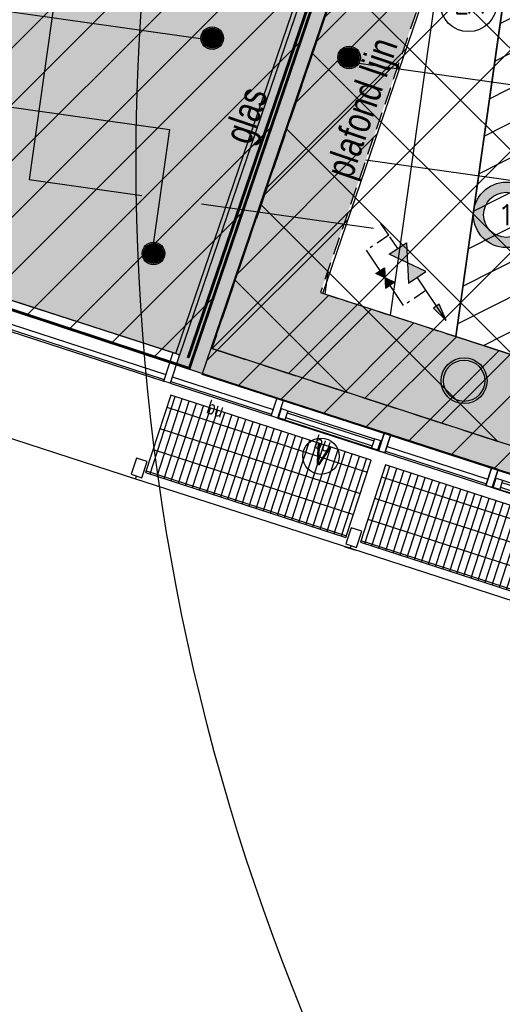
# Model space of a CAD drawing. Header units: millimetres. Extents: x -4107 to 114693, y -37499 to 54671.
# Tile 32 of 156: x 57037 to 61313, y -24976 to -16246. Entities that reach past the tile are written whole.
import ezdxf
from ezdxf.enums import TextEntityAlignment as Align

# ---------------------------------------------------------------- set-up
doc = ezdxf.new("R2010")
doc.units = ezdxf.units.MM
doc.header["$LTSCALE"] = 50
for name, pattern in [('B0702', [4.6875, 3.125, -1.5625]), ('XREF_06_Sprinkler installatie$0$2322109', [10, 5, -2, 1, -2]), ('XREF_06_werkset$0$B0702', [4.6875, 3.125, -1.5625])]:
    doc.linetypes.add(name, pattern=pattern)
for name, color, linetype in [('FOK_ BRANDSLANGHASPELS', 2, 'Continuous'), ('FOK_08---_MAATVOERING', 2, 'Continuous'), ('FOK_22_BINNENWANDEN', 2, 'Continuous'), ('XREF_06_PLAFOND$0$AA00VV4-_SOLID252', 254, 'Continuous'), ('XREF_06_PLAFOND$0$AA35RJ8-_HWOLCEMENT', 242, 'Continuous'), ('XREF_06_PLAFOND$0$AA45----_PLAFONDAFW', 1, 'Continuous'), ('XREF_06_PLAFOND$0$AI45----_PLAFONDAFW', 2, 'Continuous'), ('XREF_06_PLAFOND$0$AL35RJ8-_HWOLCEMENT', 2, 'Continuous'), ('XREF_06_Sprinkler installatie$0$verzonken sprinkler', 6, 'Continuous'), ('XREF_06_Sprinkler installatie$0$WL$1----', 3, 'Continuous'), ('XREF_06_Sprinkler installatie$0$WL524---', 4, 'Continuous'), ('XREF_06_Sprinkler installatie$0$WL531---', 3, 'Continuous'), ('XREF_06_Sprinkler installatie$0$WL6516--', 4, 'Continuous'), ('XREF_06_Sprinkler installatie$0$WL6517--', 4, 'Continuous'), ('XREF_06_verlichting$0$EL6311--', 3, 'Continuous'), ('XREF_06_Vloergoot installaties$0$EL6222--', 3, 'Continuous'), ('XREF_06_werkset$0$AA01253-_egaal-253', 242, 'Continuous'), ('XREF_06_werkset$0$AA23NH2-_STAAL', 242, 'Continuous'), ('XREF_06_werkset$0$AI22XW--_SYSTEEMW', 1, 'Continuous'), ('XREF_06_werkset$0$AI28XH2-_STAAL', 1, 'Continuous'), ('XREF_06_werkset$0$AI31----_BUITENKOZ', 242, 'Continuous'), ('XREF_06_werkset$0$AI31XH4-_ALUMINIUM', 242, 'Continuous'), ('XREF_06_werkset$0$AI32XI--_HOUT', 242, 'Continuous'), ('XREF_06_werkset$0$AI35----_PLAFONDS', 242, 'Continuous'), ('XREF_06_werkset$0$AL$1A---_ALGEMEEN', 7, 'Continuous'), ('XREF_06_werkset$0$AL01253-_egaal-253', 253, 'Continuous'), ('XREF_06_werkset$0$AL21RO0-_GLASPLAAT', 2, 'Continuous'), ('XREF_06_werkset$0$AL23NH2-_STAAL', 1, 'Continuous'), ('XREF_06_werkset$0$AL28XH2-_STAAL', 4, 'Continuous'), ('XREF_06_werkset$0$AL31----_BUITENKOZ', 2, 'Continuous'), ('XREF_06_werkset$0$AL31XH4-_ALUMINIUM', 2, 'Continuous'), ('XREF_06_werkset$0$AL32-O--_GLAS', 2, 'Continuous'), ('XREF_06_werkset$0$AT$1A---_ALGEMEEN', 7, 'Continuous'), ('XREF_06_werkset$0$AT$8A---_HULPLIJNEN', 241, 'Continuous'), ('XREF_06_werkset$0$AZ32-O--_GLAS', 2, 'Continuous')]:
    doc.layers.add(name, color=color, linetype=linetype)
doc.styles.add('XREF_06_Sprinkler installatie$0$BURO-018', font='simplex.shx', dxfattribs={"height": 180})
doc.styles.add('XREF_06_Sprinkler installatie$0$Standard', font='txt')
doc.styles.add('XREF_06_verlichting$0$BURO-018', font='simplex.shx', dxfattribs={"height": 180})
doc.styles.add('XREF_06_Vloergoot installaties$0$BURO-018', font='simplex.shx', dxfattribs={"height": 180})
doc.styles.add('XREF_06_werkset$0$00_100', font='ABTPR.SHX', dxfattribs={"width": 0.8, "height": 120})
doc.styles.add('XREF_06_werkset$0$02_100', font='B-GBP.SHX', dxfattribs={"width": 0.8, "height": 250})
pattern_1 = [(45, (0, -36464.7), (-250, 250), [])]

# ---------------------------------------------------------------- blocks, each defined once
blk = doc.blocks.new('XREF_06_Sprinkler installatie$0$SP-KOP02')
at = {"color": 0, "linetype": 'Continuous'}
for p, q in [((-0.875, -0.023), (0.023, 0.875)), ((-0.847, -0.219), (0.219, 0.847)), ((-0.843, 0.233), (-0.233, 0.843)), ((-0.786, -0.383), (0.383, 0.786)), ((-0.702, -0.523), (0.523, 0.702)), ((-0.595, -0.641), (0.641, 0.595)), ((-0.469, -0.739), (0.739, 0.469)), ((-0.32, -0.815), (0.815, 0.32)), ((-0.144, -0.863), (0.863, 0.144)), ((0.072, -0.872), (0.872, -0.072)), ((0.381, -0.788), (0.788, -0.381))]:
    blk.add_line(p, q, dxfattribs=at)
at = {"color": 0, "linetype": 'Continuous', "const_width": 0.875}
blk.add_lwpolyline([(-0.438, 0, 1), (0.438, 0, 1)], format="xyb", close=True, dxfattribs=at)
at = {"color": 0, "linetype": 'Continuous'}
for radius in [1, 0.875]:
    blk.add_circle((0, 0), radius, dxfattribs=at)
at = {"color": 0, "linetype": 'Continuous', "style": 'XREF_06_Sprinkler installatie$0$Standard', "flags": 1}
for tag, p in [('SP_MATCODE', (2, 2)), ('SP_TEMP', (2, -3)), ('SP_DOORL', (2, -5)), ('SP_KFACT', (2, -7)), ('SP_SPRHK', (2, -9)), ('SP_KLEP', (2, -11))]:
    blk.add_attdef(tag, p, '', height=1, dxfattribs=at)
blk = doc.blocks.new('XREF_06_Sprinkler installatie$0$SW3048-NC')
at = {"color": 0, "linetype": 'Continuous'}
blk.add_solid([(-2.5, 1.5), (0, 0), (-2.5, -1.5)], dxfattribs=at)
blk = doc.blocks.new('XREF_06_Sprinkler installatie$0$SW3048301')
at = {"color": 0, "linetype": 'Continuous'}
for p, q in [((2.5, 1.5), (-2.5, -1.5)), ((-2.5, -1.5), (-2.5, 1.5)), ((-2.5, 1.5), (2.5, -1.5)), ((2.5, -1.5), (2.5, 1.5))]:
    blk.add_line(p, q, dxfattribs=at)
at = {"color": 0, "linetype": 'Continuous', "style": 'XREF_06_Sprinkler installatie$0$BURO-018', "flags": 1}
blk.add_attdef('W_ID', (0, 0), '', height=1.8, dxfattribs=at)
blk = doc.blocks.new('XREF_06_Sprinkler installatie$0$LU-PIJL5')
at = {"color": 0, "linetype": 'Continuous'}
for p, q in [((0, 0), (-7.5, 0)), ((-2.5, -0.5), (-2.5, 0.5)), ((-2.5, 0.5), (0, 0)), ((0, 0), (-2.5, -0.5))]:
    blk.add_line(p, q, dxfattribs=at)
blk.add_solid([(-2.5, 0.5), (-2.5, -0.5), (0, 0)], dxfattribs=at)
blk = doc.blocks.new('XREF_06_Sprinkler installatie$0$A$C3E504B32')
at = {"layer": 'XREF_06_Sprinkler installatie$0$WL531---', "linetype": 'XREF_06_Sprinkler installatie$0$2322109'}
for p, q in [((398, 1513), (241, 1747)), ((398, 1513), (0, 1246)), ((555, 1279), (398, 1513)), ((1055, 533), (657, 266))]:
    blk.add_line(p, q, dxfattribs=at)
at = {"layer": 'XREF_06_Sprinkler installatie$0$WL531---'}
blk.add_line((657, 266), (0, 1246), dxfattribs=at)
at = {"layer": 'XREF_06_Sprinkler installatie$0$WL$1----'}
for name, p, xscale, yscale, zscale, rotation in [('XREF_06_Sprinkler installatie$0$SW3048-NC', (727, 1023), -123.1999999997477, 123.1999999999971, 123.2, 123.8407867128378), ('XREF_06_Sprinkler installatie$0$SW3048301', (727, 1023), -123.1999999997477, 123.1999999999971, 123.2, 303.8407867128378), ('XREF_06_Sprinkler installatie$0$SW3048-NC', (727, 1023), -123.1999999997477, 123.1999999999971, 123.2, 303.8407867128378), ('XREF_06_Sprinkler installatie$0$SW3048301', (329, 756), -61.59999999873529, 61.59999999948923, 61.60000000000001, 303.8407867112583), ('XREF_06_Sprinkler installatie$0$SW3048-NC', (329, 756), -61.59999999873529, 61.59999999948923, 61.60000000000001, 123.8407867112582), ('XREF_06_Sprinkler installatie$0$SW3048-NC', (329, 756), -61.59999999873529, 61.59999999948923, 61.60000000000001, 303.8407867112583)]:
    blk.add_blockref(name, p, dxfattribs=dict(at, xscale=xscale, yscale=yscale, zscale=zscale, rotation=rotation))
at = {"layer": 'XREF_06_Sprinkler installatie$0$WL531---', "linetype": 'XREF_06_Sprinkler installatie$0$2322109', "xscale": -123.1999999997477, "yscale": 123.1999999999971, "zscale": 123.2, "rotation": 123.8407867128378}
blk.add_blockref('XREF_06_Sprinkler installatie$0$LU-PIJL5', (1413, 0), dxfattribs=at)
blk = doc.blocks.new('XREF_06_Sprinkler installatie')
at = {"layer": 'XREF_06_Sprinkler installatie$0$verzonken sprinkler'}
h = blk.add_hatch(dxfattribs=at)
h.set_pattern_fill('JIS_WOOD', color=256, scale=500, style=0)
h.set_pattern_definition(pattern_1)
h.paths.add_polyline_path([(45130.9, 20189.1), (60593.4, 19156.4), (62650.8, 18791.5), (64177.2, 17995.5), (65770, 16934.2), (66811, 15587.4), (67836.7, 13775.1), (68221.3, 11871.2), (68349.5, 9912.5), (67689.7, 7599.5), (58539.5, -19337.8), (42568.2, -14056.1), (53865.2, -4764.8), (55742.2, -2471.9), (57514.9, 1071.8), (58297, 4719.6), (57932, 8367.5), (56572.9, 12508.4), (54591.7, 15218.3), (52714.7, 16938), (48647.9, 19178.8)])
at = {"layer": 'XREF_06_Sprinkler installatie$0$WL$1----'}
h = blk.add_hatch(dxfattribs=at)
h.set_pattern_fill('JIS_WOOD', color=256, scale=500, style=0)
h.set_pattern_definition(pattern_1)
h.paths.add_polyline_path([(30743.8, 36094.7), (95370.7, 36094.7), (86389.5, -27327.7), (59723.1, -18673.6), (68740.5, 7763.6), (69241.7, 10785.2), (68849, 13405.9), (67638.6, 16023.5), (65645.6, 18159.9), (63178.4, 19545.4), (60388.2, 20131.5), (28895, 21976)], flags=16)
h.paths.add_polyline_path([(29853.9, 37108.7), (96538.4, 37108.7), (87224.3, -28664.7), (58653.6, -19392.5), (68002.1, 8015.3), (68349.5, 9912.5), (68461.1, 10706.3), (68321.4, 11469.3), (68229.8, 12765.7), (68109.2, 13218.5), (67906.9, 13527.4), (67399.1, 14920.6), (67172.5, 15065.3), (66709.9, 15980.2), (66021.2, 16693), (65104.6, 17592.2), (63974.8, 18325.8), (62832.6, 18841.7), (59822.5, 19383.9), (28023.7, 21252.6)])
at = {"layer": 'XREF_06_Sprinkler installatie$0$verzonken sprinkler', "const_width": 25}
blk.add_lwpolyline([(45130.9, 20189.1), (60593.4, 19156.4), (62650.8, 18791.5), (64177.2, 17995.5), (65770, 16934.2), (66811, 15587.4), (67836.7, 13775.1), (68221.3, 11871.2), (68349.5, 9912.5), (67689.7, 7599.5), (58539.5, -19337.8), (42568.2, -14056.1), (53865.2, -4764.8), (55742.2, -2471.9), (57514.9, 1071.8), (58297, 4719.6), (57932, 8367.5), (56572.9, 12508.4), (54591.7, 15218.3), (52714.7, 16938), (48647.9, 19178.8)], close=True, dxfattribs=at)
at = {"layer": 'XREF_06_Sprinkler installatie$0$WL$1----'}
for points in [[(29853.9, 37108.7), (96538.4, 37108.7), (87224.3, -28664.7), (58653.6, -19392.5), (68002.1, 8015.3), (68349.5, 9912.5), (68461.1, 10706.3), (68321.4, 11469.3), (68229.8, 12765.7), (68109.2, 13218.5), (67906.9, 13527.4), (67399.1, 14920.6), (67172.5, 15065.3), (66709.9, 15980.2), (66021.2, 16693), (65104.6, 17592.2), (63974.8, 18325.8), (62832.6, 18841.7), (59822.5, 19383.9), (28023.7, 21252.6)], [(30743.8, 36094.7), (95370.7, 36094.7), (86389.5, -27327.7), (59723.1, -18673.6), (68740.5, 7763.6), (69241.7, 10785.2), (68849, 13405.9), (67638.6, 16023.5), (65645.6, 18159.9), (63178.4, 19545.4), (60388.2, 20131.5), (28895, 21976)]]:
    blk.add_lwpolyline(points, close=True, dxfattribs=at)
at = {"layer": 'XREF_06_Sprinkler installatie$0$WL524---'}
for p, q in [((62106.7, 17553.8), (57119.8, -17662.8)), ((47242.9, -14799.9), (58722.2, -16425.5)), ((59956.3, -16619.2), (70984.2, -18180.9)), ((56049.4, -16893.3), (58364.2, -17221.1)), ((58364.2, -17221.1), (58208.5, -18320.7)), ((57119.8, -17662.8), (58120.4, -17804.5)), ((58648.8, -17879.3), (60172.4, -18095.1))]:
    blk.add_line(p, q, dxfattribs=at)
at = {"layer": 'XREF_06_Sprinkler installatie$0$WL6516--', "xscale": 99.9999999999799, "yscale": 100, "zscale": 100, "rotation": 7.589429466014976}
for p in [(58742.8, -16409.8), (59955.2, -16581.5), (58222.9, -18319.9)]:
    blk.add_blockref('XREF_06_Sprinkler installatie$0$SP-KOP02', p, dxfattribs=at)
at = {"layer": 'XREF_06_Sprinkler installatie$0$WL6517--', "xscale": 0.5, "yscale": 0.5, "zscale": 0.5}
blk.add_blockref('XREF_06_Sprinkler installatie$0$A$C3E504B32', (60108.5, -18914.1), dxfattribs=at)
blk = doc.blocks.new('XREF_06_Vloergoot installaties$0$E00415')
at = {"linetype": 'Continuous'}
h = blk.add_hatch(color=0, dxfattribs=at)
edge = h.paths.add_edge_path()
edge.add_arc((0, 0), 2.9, 0, 360)
edge = h.paths.add_edge_path(flags=16)
edge.add_arc((0, 0), 2, 0, 360)
at = {"color": 0, "linetype": 'Continuous'}
for radius in [2.9, 2]:
    blk.add_circle((0, 0), radius, dxfattribs=at)
at = {"color": 0, "linetype": 'Continuous', "style": 'XREF_06_Vloergoot installaties$0$BURO-018'}
for tag, p in [('E_GKAST', (0, 8)), ('E_GROEP', (0, 5)), ('E_SGROEP', (4.5, 5))]:
    blk.add_attdef(tag, text='', height=1.8, dxfattribs=at).set_placement(p, align=Align.MIDDLE)
at = {"color": 0, "linetype": 'Continuous', "style": 'XREF_06_Vloergoot installaties$0$BURO-018', "flags": 1}
for tag, p in [('E_VERMCODE', (13, 5)), ('E_MATCODE', (0, 0))]:
    blk.add_attdef(tag, text='', height=1.8, dxfattribs=at).set_placement(p, align=Align.MIDDLE)
blk = doc.blocks.new('XREF_06_Vloergoot installaties')
at = {"layer": 'XREF_06_Vloergoot installaties$0$EL6222--'}
ref = blk.add_blockref('XREF_06_Vloergoot installaties$0$E00415', (61347.7, -17976.8), dxfattribs=dict(at, xscale=99.99999999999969, yscale=100, zscale=100, rotation=352.2551880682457))
ref.add_attrib('E_GROEP', '1', dxfattribs={"layer": '0', "color": 1, "linetype": 'Continuous', "height": 180, "style": 'XREF_06_Vloergoot installaties$0$BURO-018'}).set_placement((61347.7, -17976.8), align=Align.MIDDLE)
blk = doc.blocks.new('XREF_06_PLAFOND')
at = {"layer": 'XREF_06_PLAFOND$0$AA00VV4-_SOLID252'}
h = blk.add_hatch(color=256, dxfattribs=at)
edge = h.paths.add_edge_path()
edge.add_line((87220.1, -28652.8), (96531.3, 37099.7))
edge.add_line((96531.3, 37099.7), (29925.1, 37099.7))
edge.add_line((29925.1, 37099.7), (27765.5, 20607.3))
edge.add_line((27765.5, 20607.3), (31097.5, 20428.6))
edge.add_line((31097.5, 20428.6), (31103.1, 20519.4))
edge.add_line((31103.1, 20519.4), (31163, 20516.2))
edge.add_line((31163, 20516.2), (31182.2, 20829.6))
edge.add_line((31182.2, 20829.6), (60332.4, 19103.1))
edge.add_arc((59884.7, 10785.2), 8330, -18.83392, 86.91943, ccw=False)
edge.add_line((67768.7, 8096), (58457.3, -19218.5))
edge.add_line((58457.3, -19218.5), (58452.6, -19217))
edge.add_line((58452.6, -19217), (58423.3, -19307.3))
edge.add_line((58423.3, -19307.3), (87220.1, -28652.8))
edge = h.paths.add_edge_path(flags=16)
edge.add_arc((59884.7, 10785.2), 9330, 341.17597, 446.61048)
edge.add_line((60436.4, 20098.9), (31243.3, 21827.8))
edge.add_line((31243.3, 21827.8), (28955.1, 21950.5))
edge.add_line((28955.1, 21950.5), (30807, 36094.7))
edge.add_line((30807, 36094.7), (95373.9, 36094.7))
edge.add_line((95373.9, 36094.7), (86392.8, -27327.7))
edge.add_line((86392.8, -27327.7), (59702.3, -18665.8))
edge.add_line((59702.3, -18665.8), (68715.7, 7774.7))
h = blk.add_hatch(color=256, dxfattribs=at)
edge = h.paths.add_edge_path()
edge.add_line((43127, -14243.3), (58419.3, -19206.1))
edge.add_line((58419.3, -19206.1), (67730.9, 8108.9))
edge.add_arc((59883.2, 10784.2), 8291.1, 341.17601, 446.91022)
edge.add_line((60330.1, 19063.2), (33916.8, 20627.6))
edge.add_line((33916.8, 20627.6), (34420, 20584.8))
edge.add_line((34420, 20584.8), (35543.9, 20485.6))
edge.add_line((35543.9, 20485.6), (36683.3, 20381.7))
edge.add_line((36683.3, 20381.7), (37848.9, 20273.2))
edge.add_line((37848.9, 20273.2), (39050.9, 20148.3))
edge.add_line((39050.9, 20148.3), (40285.1, 19981.6))
edge.add_line((40285.1, 19981.6), (41548.6, 19763.1))
edge.add_line((41548.6, 19763.1), (42829.4, 19472.5))
edge.add_line((42829.4, 19472.5), (44122.5, 19109))
edge.add_line((44122.5, 19109), (45423.2, 18664.8))
edge.add_line((45423.2, 18664.8), (46722.2, 18132.5))
edge.add_line((46722.2, 18132.5), (48008.4, 17504))
edge.add_line((48008.4, 17504), (49268.4, 16772.4))
edge.add_line((49268.4, 16772.4), (50485.1, 15932))
edge.add_line((50485.1, 15932), (51639.9, 14978.6))
edge.add_line((51639.9, 14978.6), (52710, 13913.1))
edge.add_line((52710, 13913.1), (53675.1, 12736.9))
edge.add_line((53675.1, 12736.9), (54512.8, 11458.3))
edge.add_line((54512.8, 11458.3), (55208.8, 10080.1))
edge.add_line((55208.8, 10080.1), (55817.1, 8209.2))
edge.add_line((55817.1, 8209.2), (56064.8, 6685.2))
edge.add_line((56064.8, 6685.2), (56139.2, 5158.4))
edge.add_line((56139.2, 5158.4), (56050.4, 3639.5))
edge.add_line((56050.4, 3639.5), (55811.6, 2148.5))
edge.add_line((55811.6, 2148.5), (55438.3, 698.3))
edge.add_line((55438.3, 698.3), (54948.5, -697))
edge.add_line((54948.5, -697), (54359.8, -2029.7))
edge.add_line((54359.8, -2029.7), (53689, -3294.4))
edge.add_line((53689, -3294.4), (52951.5, -4489))
edge.add_line((52951.5, -4489), (52160.9, -5613.2))
edge.add_line((52160.9, -5613.2), (51328.7, -6667.7))
edge.add_line((51328.7, -6667.7), (50463.8, -7656))
edge.add_line((50463.8, -7656), (49570.4, -8575.7))
edge.add_line((49570.4, -8575.7), (48670.3, -9436.4))
edge.add_line((48670.3, -9436.4), (47771.6, -10244.3))
edge.add_line((47771.6, -10244.3), (46892.7, -11017.6))
edge.add_line((46892.7, -11017.6), (46032.2, -11771.8))
edge.add_line((46032.2, -11771.8), (45181.6, -12512.9))
edge.add_line((45181.6, -12512.9), (44331, -13249.4))
edge.add_line((44331, -13249.4), (43127, -14243.3))
at = {"layer": 'XREF_06_PLAFOND$0$AA35RJ8-_HWOLCEMENT'}
h = blk.add_hatch(dxfattribs=at)
h.set_pattern_fill('AR-SAND', color=3, scale=100, style=0)
h.set_pattern_definition([(37.5, (0, 0), (-6.29934, 192.68238), [0, -152, 0, -170, 0, -162.5]), (7.5, (0, 0), (176.9777, 282.2146), [0, -82, 0, -137, 0, -52.5]), (327.5, (-123, 0), (311.4142, 0.5659), [0, -50, 0, -180, 0, -235]), (317.5, (-123, 0), (300.6127, 87.7676), [0, -25, 0, -118, 0, -135])])
edge = h.paths.add_edge_path()
edge.add_line((43127, -14243.3), (58419.3, -19206.1))
edge.add_line((58419.3, -19206.1), (67730.9, 8108.9))
edge.add_arc((59883.2, 10784.2), 8291.1, 341.17601, 446.91022)
edge.add_line((60330.1, 19063.2), (33916.8, 20627.6))
edge.add_line((33916.8, 20627.6), (34420, 20584.8))
edge.add_line((34420, 20584.8), (35543.9, 20485.6))
edge.add_line((35543.9, 20485.6), (36683.3, 20381.7))
edge.add_line((36683.3, 20381.7), (37848.9, 20273.2))
edge.add_line((37848.9, 20273.2), (39050.9, 20148.3))
edge.add_line((39050.9, 20148.3), (40285.1, 19981.6))
edge.add_line((40285.1, 19981.6), (41548.6, 19763.1))
edge.add_line((41548.6, 19763.1), (42829.4, 19472.5))
edge.add_line((42829.4, 19472.5), (44122.5, 19109))
edge.add_line((44122.5, 19109), (45423.2, 18664.8))
edge.add_line((45423.2, 18664.8), (46722.2, 18132.5))
edge.add_line((46722.2, 18132.5), (48008.4, 17504))
edge.add_line((48008.4, 17504), (49268.4, 16772.4))
edge.add_line((49268.4, 16772.4), (50485.1, 15932))
edge.add_line((50485.1, 15932), (51639.9, 14978.6))
edge.add_line((51639.9, 14978.6), (52710, 13913.1))
edge.add_line((52710, 13913.1), (53675.1, 12736.9))
edge.add_line((53675.1, 12736.9), (54512.8, 11458.3))
edge.add_line((54512.8, 11458.3), (55208.8, 10080.1))
edge.add_line((55208.8, 10080.1), (55817.1, 8209.2))
edge.add_line((55817.1, 8209.2), (56064.8, 6685.2))
edge.add_line((56064.8, 6685.2), (56139.2, 5158.4))
edge.add_line((56139.2, 5158.4), (56050.4, 3639.5))
edge.add_line((56050.4, 3639.5), (55811.6, 2148.5))
edge.add_line((55811.6, 2148.5), (55438.3, 698.3))
edge.add_line((55438.3, 698.3), (54948.5, -697))
edge.add_line((54948.5, -697), (54359.8, -2029.7))
edge.add_line((54359.8, -2029.7), (53689, -3294.4))
edge.add_line((53689, -3294.4), (52951.5, -4489))
edge.add_line((52951.5, -4489), (52160.9, -5613.2))
edge.add_line((52160.9, -5613.2), (51328.7, -6667.7))
edge.add_line((51328.7, -6667.7), (50463.8, -7656))
edge.add_line((50463.8, -7656), (49570.4, -8575.7))
edge.add_line((49570.4, -8575.7), (48670.3, -9436.4))
edge.add_line((48670.3, -9436.4), (47771.6, -10244.3))
edge.add_line((47771.6, -10244.3), (46892.7, -11017.6))
edge.add_line((46892.7, -11017.6), (46032.2, -11771.8))
edge.add_line((46032.2, -11771.8), (45181.6, -12512.9))
edge.add_line((45181.6, -12512.9), (44331, -13249.4))
edge.add_line((44331, -13249.4), (43127, -14243.3))
h.paths.add_polyline_path([(59430.2, 12248.2), (59662.8, 12964.9), (60019.5, 12849.2), (59786.9, 12132.4)], flags=24)
h.paths.add_polyline_path([(60617.2, 10425.5), (61333.9, 10192.8), (61218.2, 9836.1), (60501.4, 10068.8)], flags=24)
at = {"layer": 'XREF_06_PLAFOND$0$AA45----_PLAFONDAFW'}
h = blk.add_hatch(dxfattribs=at)
h.set_pattern_fill('ANSI31', color=256, scale=2200, angle=342.02, style=0)
h.set_pattern_definition([(27.02, (0, 0), (-124.9329, 244.9832), [])])
h.paths.add_polyline_path([(60900.9, -19054.7), (61480.2, -19242.8), (62884.2, -9328.4), (61847.9, -12367.2)])
at = {"layer": 'XREF_06_PLAFOND$0$AI45----_PLAFONDAFW'}
h = blk.add_hatch(dxfattribs=at)
h.set_pattern_fill('_USER,_O', color=256, scale=1800, pattern_type=0)
h.set_pattern_definition([(351.94, (60508.5, -17546.5), (252.38, 1782.22), [])])
edge = h.paths.add_edge_path(flags=16)
edge.add_arc((41622.2, 26897.4), 5449.9, 0, 180)
edge.add_arc((41622.2, 26897.4), 5449.9, 180, 360)
h.paths.add_polyline_path([(49833.5, 30277.3), (51633.5, 30277.3), (51633.5, 27677.3), (49833.5, 27677.3)], flags=16)
edge = h.paths.add_edge_path(flags=16)
edge.add_arc((86127.3, 26613.5), 3800, 0, 180)
edge.add_arc((86127.3, 26613.5), 3800, 180, 360)
edge = h.paths.add_edge_path(flags=16)
edge.add_arc((74998.8, -10766.8), 5450, 0, 180)
edge.add_arc((74998.8, -10766.8), 5450, 180, 360)
edge = h.paths.add_edge_path()
edge.add_arc((59888.1, 10791.1), 9323.9, 341.24236, 446.62909)
edge.add_line((60436.4, 20098.9), (31243.3, 21827.8))
edge.add_line((31243.3, 21827.8), (28955.1, 21950.5))
edge.add_line((28955.1, 21950.5), (30807, 36094.7))
edge.add_line((30807, 36094.7), (95373.9, 36094.7))
edge.add_line((95373.9, 36094.7), (86392.8, -27327.7))
edge.add_line((86392.8, -27327.7), (59702.3, -18665.8))
edge.add_line((59702.3, -18665.8), (68716.8, 7792.9))
h = blk.add_hatch(dxfattribs=at)
h.set_pattern_fill('_USER,_O', color=256, scale=600, angle=90, pattern_type=0)
h.set_pattern_definition([(81.94, (95317.84, 35698.9), (-594.073, 84.126), [])])
edge = h.paths.add_edge_path(flags=16)
edge.add_arc((86127.3, 26613.5), 3800, 0, 360)
edge = h.paths.add_edge_path(flags=16)
edge.add_arc((74998.8, -10766.8), 5450, 0, 360)
edge = h.paths.add_edge_path(flags=16)
edge.add_arc((41622.2, 26897.4), 5449.9, 0, 360)
h.paths.add_polyline_path([(49933.5, 30177.3), (51533.5, 30177.3), (51533.5, 27777.3), (49933.5, 27777.3)], flags=16)
edge = h.paths.add_edge_path()
edge.add_arc((59888.1, 10791.1), 9323.9, 341.24236, 446.62909)
edge.add_line((60436.4, 20098.9), (31243.3, 21827.8))
edge.add_line((31243.3, 21827.8), (28955.1, 21950.5))
edge.add_line((28955.1, 21950.5), (30807, 36094.7))
edge.add_line((30807, 36094.7), (95373.9, 36094.7))
edge.add_line((95373.9, 36094.7), (86392.8, -27327.7))
edge.add_line((86392.8, -27327.7), (59702.3, -18665.8))
edge.add_line((59702.3, -18665.8), (68716.8, 7792.9))
at = {"layer": 'XREF_06_PLAFOND$0$AA45----_PLAFONDAFW'}
blk.add_lwpolyline([(60900.9, -19054.7), (61480.2, -19242.8), (62884.2, -9328.4), (61847.9, -12367.2)], close=True, dxfattribs=at)
at = {"layer": 'XREF_06_PLAFOND$0$AL35RJ8-_HWOLCEMENT'}
blk.add_lwpolyline([(52951.5, -4489), (52160.9, -5613.2), (51328.7, -6667.7), (50463.8, -7656), (49570.4, -8575.7), (48670.3, -9436.4), (47771.6, -10244.3), (46892.7, -11017.6), (46032.2, -11771.8), (45181.6, -12512.9), (44331, -13249.4), (43127, -14243.3), (58419.3, -19206.1), (67730.9, 8108.9, 0.497134)], format="xyb", dxfattribs=at)
blk = doc.blocks.new('XREF_06_verlichting$0$1115B3A')
at = {"color": 0, "linetype": 'Continuous'}
blk.add_circle((0, 0), 2.5, dxfattribs=at)
at = {"color": 0, "linetype": 'Continuous', "style": 'XREF_06_verlichting$0$BURO-018'}
for tag, p in [('E_GKAST', (0, 8)), ('E_GROEP', (0, 5)), ('E_SGROEP', (4.5, 5)), ('E_ARMCODE', (0, 0)), ('E_SLET', (4.5, -1))]:
    blk.add_attdef(tag, text='', height=1.8, dxfattribs=at).set_placement(p, align=Align.MIDDLE)
blk = doc.blocks.new('XREF_06_verlichting')
at = {"layer": 'XREF_06_verlichting$0$EL6311--'}
ref = blk.add_blockref('XREF_06_verlichting$0$1115B3A', (61013.6, -16102.1), dxfattribs=dict(at, xscale=100, yscale=100, zscale=100))
ref.add_attrib('E_ARMCODE', 'LA', dxfattribs={"layer": '0', "color": 1, "linetype": 'Continuous', "height": 180, "style": 'XREF_06_verlichting$0$BURO-018'}).set_placement((61013.6, -16102.1), align=Align.MIDDLE)
blk = doc.blocks.new('XREF_06_werkset$0$281B406F')
for radius in [203.2, 183.2]:
    blk.add_circle((0, 0), radius)
blk = doc.blocks.new('XREF_06_werkset$0$V-H-28X00B_09145B1')
at = {"layer": 'XREF_06_werkset$0$AL28XH2-_STAAL'}
blk.add_blockref('XREF_06_werkset$0$281B406F', (60974.7, -19447.1), dxfattribs=at)
blk = doc.blocks.new('*U991')
at = {"layer": 'XREF_06_werkset$0$AL32-O--_GLAS'}
blk.add_lwpolyline([(31138.5, 20902.5), (31115.1, 20518.8), (31103.1, 20519.4), (31127.3, 20915.2), (60382.1, 19182.5, -0.495504), (67846.8, 8070.9), (58534.9, -19245), (58523.6, -19241.1), (67835.5, 8074.8, 0.495504), (60381.4, 19170.5), (31138.5, 20902.5)], format="xyb", dxfattribs=at)
at = {"layer": 'XREF_06_werkset$0$AZ32-O--_GLAS'}
blk.add_lwpolyline([(58529.3, -19243), (67841.1, 8072.9, 0.495504)], format="xyb", dxfattribs=at)
blk = doc.blocks.new('XREF_06_werkset$0$V-K-39-003S_B09145W02')
at = {"color": 0, "linetype": 'ByBlock'}
blk.add_lwpolyline([(-60, 9), (-60, -161), (0, -161), (0, 9)], close=True, dxfattribs=at)
blk = doc.blocks.new('XREF_06_werkset$0$V-K-39-003X_B09145W02')
at = {"color": 0, "linetype": 'ByBlock'}
blk.add_lwpolyline([(60, 9), (60, -161), (0, -161), (0, 9)], close=True, dxfattribs=at)
blk = doc.blocks.new('XREF_06_werkset$0$V-H-31-00KX_B09145W02')
at = {"layer": 'XREF_06_werkset$0$AI31----_BUITENKOZ'}
for p, q in [((60, 89.5), (1000, 89.5)), ((60, -80.5), (1000, -80.5))]:
    blk.add_line(p, q, dxfattribs=at)
at = {"layer": 'XREF_06_werkset$0$AL31----_BUITENKOZ'}
for p, q in [((60, -20.5), (1000, -20.5)), ((60, -65.5), (1000, -65.5))]:
    blk.add_line(p, q, dxfattribs=at)
for name, p in [('XREF_06_werkset$0$V-K-39-003X_B09145W02', (0, 80.5)), ('XREF_06_werkset$0$V-K-39-003S_B09145W02', (1060, 80.5))]:
    blk.add_blockref(name, p, dxfattribs=at)
blk = doc.blocks.new('XREF_06_werkset$0$V-K-39-005S_B09145W02')
at = {"color": 0}
blk.add_lwpolyline([(-67, 0), (-67, -85), (0, -85), (0, 0)], close=True, dxfattribs=at)
blk = doc.blocks.new('XREF_06_werkset$0$V-K-39-005X_B09145W02')
at = {"color": 0}
blk.add_lwpolyline([(67, 0), (67, -85), (0, -85), (0, 0)], close=True, dxfattribs=at)
blk = doc.blocks.new('XREF_06_werkset$0$V-H-31-00JX_B09145W02')
at = {"layer": 'XREF_06_werkset$0$AI31XH4-_ALUMINIUM'}
for p, q in [((60, 89.5), (1000, 89.5)), ((127, 9.5), (933, 9.5)), ((60, -80.5), (1000, -80.5)), ((127, -75.5), (933, -75.5))]:
    blk.add_line(p, q, dxfattribs=at)
at = {"layer": 'XREF_06_werkset$0$AL$1A---_ALGEMEEN'}
blk.add_circle((530, -284), 161, dxfattribs=at)
at = {"layer": 'XREF_06_werkset$0$AL31XH4-_ALUMINIUM'}
for p, q in [((127, -10.5), (933, -10.5)), ((127, -55.5), (933, -55.5))]:
    blk.add_line(p, q, dxfattribs=at)
for name, p in [('XREF_06_werkset$0$V-K-39-003X_B09145W02', (0, 80.5)), ('XREF_06_werkset$0$V-K-39-003S_B09145W02', (1060, 80.5))]:
    blk.add_blockref(name, p, dxfattribs=at)
at = {"layer": 'XREF_06_werkset$0$AL31XH4-_ALUMINIUM', "xscale": 0.8955223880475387}
for name, p in [('XREF_06_werkset$0$V-K-39-005X_B09145W02', (67, 9.5)), ('XREF_06_werkset$0$V-K-39-005S_B09145W02', (993, 9.5))]:
    blk.add_blockref(name, p, dxfattribs=at)
at = {"layer": 'XREF_06_werkset$0$AT$1A---_ALGEMEEN', "color": 7, "style": 'XREF_06_werkset$0$02_100', "width": 0.8}
blk.add_text('v', height=250, dxfattribs=at).set_placement((530, -241.4), align=Align.MIDDLE_CENTER)
at = {"layer": 'XREF_06_werkset$0$AT$8A---_HULPLIJNEN', "color": 1, "style": 'XREF_06_werkset$0$00_100', "width": 0.8}
blk.add_text('bu', height=120, dxfattribs=at).set_placement((440.1, -233.8))
blk = doc.blocks.new('XREF_06_werkset$0$V-K-39-004Y_B09145W02')
at = {"color": 0, "linetype": 'ByBlock'}
blk.add_lwpolyline([(-60, 0), (-60, 265), (0, 265), (0, 0)], close=True, dxfattribs=at)
blk = doc.blocks.new('XREF_06_werkset$0$V-K-39-004_B09145W02')
at = {"color": 0, "linetype": 'ByBlock'}
blk.add_lwpolyline([(60, 0), (60, 265), (0, 265), (0, 0)], close=True, dxfattribs=at)
blk = doc.blocks.new('XREF_06_werkset$0$V-H-31-00M_B09145W02')
at = {"layer": 'XREF_06_werkset$0$AI31----_BUITENKOZ'}
for p, q in [((60, 132.5), (2000, 132.5)), ((60, -132.5), (2000, -132.5))]:
    blk.add_line(p, q, dxfattribs=at)
at = {"layer": 'XREF_06_werkset$0$AL31----_BUITENKOZ'}
for p, q in [((60, -72.5), (2000, -72.5)), ((60, -117.5), (2000, -117.5))]:
    blk.add_line(p, q, dxfattribs=at)
for name, p in [('XREF_06_werkset$0$V-K-39-004_B09145W02', (0, -132.5)), ('XREF_06_werkset$0$V-K-39-004Y_B09145W02', (2060, -132.5))]:
    blk.add_blockref(name, p, dxfattribs=at)
blk = doc.blocks.new('XREF_06_werkset$0$281KOF8D')
blk.add_lwpolyline([(-50, -75), (50, -75), (50, 75), (-50, 75)], close=True)
blk = doc.blocks.new('XREF_06_werkset$0$V-H-00-01Z_09145B1')
at = {"layer": 'XREF_06_werkset$0$AA23NH2-_STAAL', "color": 13}
for p, q in [((107.9, -820), (107.9, -100)), ((173.9, -820), (173.9, -100)), ((239.9, -820), (239.9, -100)), ((305.9, -820), (305.9, -100)), ((371.9, -820), (371.9, -100)), ((437.9, -820), (437.9, -100)), ((503.9, -820), (503.9, -100)), ((569.9, -820), (569.9, -100)), ((635.9, -820), (635.9, -100)), ((701.9, -820), (701.9, -100)), ((767.9, -820), (767.9, -100)), ((833.9, -820), (833.9, -100)), ((899.9, -820), (899.9, -100)), ((965.9, -820), (965.9, -100)), ((1031.9, -820), (1031.9, -100)), ((1097.9, -820), (1097.9, -100)), ((1163.9, -820), (1163.9, -100)), ((1229.9, -820), (1229.9, -100)), ((1295.9, -820), (1295.9, -100)), ((1361.9, -820), (1361.9, -100)), ((1427.9, -820), (1427.9, -100)), ((1493.9, -820), (1493.9, -100)), ((1559.9, -820), (1559.9, -100)), ((1625.9, -820), (1625.9, -100)), ((1691.9, -820), (1691.9, -100)), ((1757.9, -820), (1757.9, -100)), ((1823.9, -820), (1823.9, -100)), ((1889.9, -820), (1889.9, -100)), ((67, -211.2), (1933, -211.2)), ((67, -409.2), (1933, -409.2)), ((67, -607.2), (1933, -607.2)), ((67, -805.2), (1933, -805.2))]:
    blk.add_line(p, q, dxfattribs=at)
at = {"layer": 'XREF_06_werkset$0$AI28XH2-_STAAL'}
for p, q in [((-50, -901), (50, -901)), ((1950, -901), (2050, -901))]:
    blk.add_line(p, q, dxfattribs=at)
at = {"layer": 'XREF_06_werkset$0$AL21RO0-_GLASPLAAT', "color": 3}
blk.add_lwpolyline([(0, -900), (2000, -900)], dxfattribs=at)
at = {"layer": 'XREF_06_werkset$0$AL23NH2-_STAAL'}
blk.add_lwpolyline([(1933, -100), (67, -100), (67, -820), (67, -820), (67, -820), (1933, -820), (1933, -100), (1933, -100)], close=True, dxfattribs=at)
at = {"layer": 'XREF_06_werkset$0$AL28XH2-_STAAL'}
for p, q in [((0, -901), (0, -875)), ((2000, -901), (2000, -875))]:
    blk.add_line(p, q, dxfattribs=at)
at = {"layer": 'XREF_06_werkset$0$AL28XH2-_STAAL', "rotation": 180}
for p in [(0, -800), (2000, -800)]:
    blk.add_blockref('XREF_06_werkset$0$281KOF8D', p, dxfattribs=at)
blk = doc.blocks.new('XREF_06_werkset$0$V-H-29-01I_09145B1')
at = {"layer": 'XREF_06_werkset$0$AL21RO0-_GLASPLAAT', "color": 3}
blk.add_lwpolyline([(0, -900), (2000, -900)], dxfattribs=at)
at = {"layer": 'XREF_06_werkset$0$AL28XH2-_STAAL'}
for p, q in [((-50, -901), (50, -901)), ((0, -901), (0, -875)), ((1950, -901), (2050, -901)), ((2000, -901), (2000, -875))]:
    blk.add_line(p, q, dxfattribs=at)
at = {"layer": 'XREF_06_werkset$0$AL28XH2-_STAAL', "rotation": 180}
for p in [(0, -800), (2000, -800)]:
    blk.add_blockref('XREF_06_werkset$0$281KOF8D', p, dxfattribs=at)
blk = doc.blocks.new('XREF_06_werkset')
at = {"layer": 'XREF_06_werkset$0$AA01253-_egaal-253'}
h = blk.add_hatch(color=253, dxfattribs=at)
edge = h.paths.add_edge_path()
edge.add_arc((59884.8, 10784.9), 8329.8, 238.00301, 341.1676, ccw=False)
edge.add_line((55471.1, 3720.6), (55480.1, 3608))
edge.add_line((55480.1, 3608), (55284.5, 2172.1))
edge.add_line((55284.5, 2172.1), (54969.2, 887.3))
edge.add_line((54969.2, 887.3), (54964.7, 767.4))
edge.add_line((54964.7, 767.4), (54547.2, -473.6))
edge.add_line((54547.2, -473.6), (54535.6, -593.1))
edge.add_line((54535.6, -593.1), (54030.6, -1783.5))
edge.add_line((54030.6, -1783.5), (54012.1, -1902.1))
edge.add_line((54012.1, -1902.1), (53433.9, -3036.9))
edge.add_line((53433.9, -3036.9), (53408.4, -3154.1))
edge.add_line((53408.4, -3154.1), (52770, -4231))
edge.add_line((52770, -4231), (52737.7, -4346.6))
edge.add_line((52737.7, -4346.6), (52050.4, -5364.8))
edge.add_line((52050.4, -5364.8), (52011.4, -5478.2))
edge.add_line((52011.4, -5478.2), (51285.3, -6437.9))
edge.add_line((51285.3, -6437.9), (51239.7, -6548.9))
edge.add_line((51239.7, -6548.9), (50482.6, -7451.8))
edge.add_line((50482.6, -7451.8), (50430.6, -7560))
edge.add_line((50430.6, -7560), (49521.6, -8337.6))
edge.add_line((49521.6, -8337.6), (49458.5, -8439.8))
edge.add_line((49458.5, -8439.8), (48662.8, -9228.9))
edge.add_line((48662.8, -9228.9), (48598.4, -9330.1))
edge.add_line((48598.4, -9330.1), (47674.7, -9988.7))
edge.add_line((47674.7, -9988.7), (47604.5, -10086))
edge.add_line((47604.5, -10086), (46818.6, -10799.7))
edge.add_line((46818.6, -10799.7), (46742.9, -10892.7))
edge.add_line((46742.9, -10892.7), (45973.3, -11594))
edge.add_line((45973.3, -11594), (45886.8, -11677.5))
edge.add_line((45886.8, -11677.5), (45117.3, -12359.9))
edge.add_line((45117.3, -12359.9), (45031.2, -12443.4))
edge.add_line((45031.2, -12443.4), (44262.3, -13115.7))
edge.add_line((44262.3, -13115.7), (44171.4, -13194))
edge.add_line((44171.4, -13194), (43401.8, -13848.9))
edge.add_line((43401.8, -13848.9), (43308.1, -13923.8))
edge.add_line((43308.1, -13923.8), (42802.7, -14138))
edge.add_line((42802.7, -14138), (43176.9, -14259.4))
edge.add_line((43176.9, -14259.4), (43234, -14278))
edge.add_line((43234, -14278), (45079.2, -14876.8))
edge.add_line((45079.2, -14876.8), (45136.3, -14895.3))
edge.add_line((45136.3, -14895.3), (46981.6, -15494.2))
edge.add_line((46981.6, -15494.2), (47038.6, -15512.7))
edge.add_line((47038.6, -15512.7), (48883.9, -16111.5))
edge.add_line((48883.9, -16111.5), (48941, -16130.1))
edge.add_line((48941, -16130.1), (50786.2, -16728.9))
edge.add_line((50786.2, -16728.9), (50843.3, -16747.4))
edge.add_line((50843.3, -16747.4), (52688.5, -17346.3))
edge.add_line((52688.5, -17346.3), (52745.6, -17364.8))
edge.add_line((52745.6, -17364.8), (54590.9, -17963.7))
edge.add_line((54590.9, -17963.7), (54647.9, -17982.2))
edge.add_line((54647.9, -17982.2), (56493.2, -18581))
edge.add_line((56493.2, -18581), (56550.3, -18599.5))
edge.add_line((56550.3, -18599.5), (58395.5, -19198.4))
edge.add_line((58395.5, -19198.4), (58457.3, -19218.5))
edge.add_line((58457.3, -19218.5), (67768.7, 8096))
at = {"layer": 'XREF_06_werkset$0$AI22XW--_SYSTEEMW', "color": 2}
blk.add_line((58740.5, -19162.8), (68005.8, 8016.7), dxfattribs=at)
blk.add_lwpolyline([(58457.3, -19218.5), (67769.2, 8097.4, 0.495504), (60377.2, 19100.6), (31182.2, 20829.6)], format="xyb", dxfattribs=at)
at = {"layer": 'XREF_06_werkset$0$AI31----_BUITENKOZ'}
for p, q in [((58423.3, -19307.3), (59317.4, -19597.4)), ((58423.3, -19307.3), (59317.4, -19597.4)), ((58370.8, -19469), (59264.9, -19759.1)), ((58370.8, -19469), (59264.9, -19759.1))]:
    blk.add_line(p, q, dxfattribs=at)
at = {"layer": 'XREF_06_werkset$0$AI32XI--_HOUT'}
blk.add_line((87026.4, -28342.5), (58740.5, -19162.8), dxfattribs=at)
at = {"layer": 'XREF_06_werkset$0$AI35----_PLAFONDS', "linetype": 'XREF_06_werkset$0$B0702'}
blk.add_lwpolyline([(68715.7, 7774.7), (59702.3, -18665.8), (86392.8, -27327.7), (95373.9, 36094.7), (30807, 36094.7), (28955, 21950.5), (31243.3, 21827.8), (60436.4, 20098.9, -0.495504)], format="xyb", close=True, dxfattribs=at)
at = {"layer": 'XREF_06_werkset$0$AL01253-_egaal-253'}
blk.add_lwpolyline([(56550.3, -18599.5), (58395.5, -19198.4), (58457.3, -19218.5), (67768.7, 8096, -0.483228)], format="xyb", dxfattribs=at)
at = {"layer": 'XREF_06_werkset$0$AL31----_BUITENKOZ'}
for p, q in [((58375.4, -19454.7), (59269.5, -19744.9)), ((58389.3, -19411.9), (59283.4, -19702.1))]:
    blk.add_line(p, q, dxfattribs=at)
for name in ['XREF_06_werkset$0$V-H-28X00B_09145B1', '*U991']:
    blk.add_blockref(name, (0, 0))
for name, p, rotation in [('XREF_06_werkset$0$V-H-31-00M_B09145W02', (56452.3, -18707), 342.0200000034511), ('XREF_06_werkset$0$V-H-29-01I_09145B1', (56439.9, -18842.3), 342.0199999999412), ('XREF_06_werkset$0$V-H-00-01Z_09145B1', (58342.3, -19459.7), 342.0200000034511), ('XREF_06_werkset$0$V-H-31-00JX_B09145W02', (59289.7, -19682.6), 342.0200000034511), ('XREF_06_werkset$0$V-H-31-00KX_B09145W02', (60240.9, -19991.3), 342.0200000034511), ('XREF_06_werkset$0$V-H-00-01Z_09145B1', (60244.6, -20077.1), 342.0200000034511), ('XREF_06_werkset$0$V-H-31-00JX_B09145W02', (61192.1, -20299.9), 342.0200000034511)]:
    blk.add_blockref(name, p, dxfattribs=dict(rotation=rotation))
at = {"layer": 'XREF_06_werkset$0$AT$1A---_ALGEMEEN', "color": 7, "style": 'XREF_06_werkset$0$02_100', "width": 0.8}
for s, p in [('plafond lijn', (60048.7, -17697.7)), ('glas', (59149.4, -17390.9))]:
    blk.add_text(s, height=250, rotation=71.16608, dxfattribs=at).set_placement(p, align=Align.BOTTOM_LEFT)
at = {"layer": 'XREF_06_werkset$0$AT$8A---_HULPLIJNEN', "color": 1, "style": 'XREF_06_werkset$0$00_100', "width": 0.8}
blk.add_text('bu', height=120, rotation=342.02, dxfattribs=at).set_placement((58685, -19732.1))
blk.add_text('bu', height=120, rotation=342.02, dxfattribs=at).set_placement((58685, -19732.1))
blk = doc.blocks.new('A$C4D8164B4')
at = {"layer": 'FOK_ BRANDSLANGHASPELS', "color": 2}
blk.add_circle((20000, 20000), 20000, dxfattribs=at)

msp = doc.modelspace()

# ---------------------------------------------------------------- hatches: boundary and pattern name
at = {"layer": 'FOK_08---_MAATVOERING'}
h = msp.add_hatch(dxfattribs=at)
h.set_pattern_fill('ANSI37', color=254, scale=200, angle=90, style=0)
h.set_pattern_definition([(135, (101353.03, -97782.24), (-449.013, -449.013), []), (225, (101353.03, -97782.24), (449.013, -449.013), [])])
h.paths.add_polyline_path([(58740.5, -19162.8), (72330.2, -23573.1), (73273.7, -16910.6), (60142.1, -15051)])

# ---------------------------------------------------------------- linework, layer by layer
at = {"layer": 'FOK_08---_MAATVOERING', "color": 13, "linetype": 'B0702', "ltscale": 2}
msp.add_lwpolyline([(58740.5, -19162.8), (72330.2, -23573.1), (73273.7, -16910.6), (60142.1, -15051), (58740.5, -19162.8)], dxfattribs=at)

# ---------------------------------------------------------------- block references
for name in ['XREF_06_werkset', 'XREF_06_PLAFOND', 'XREF_06_PLAFOND', 'XREF_06_Sprinkler installatie', 'XREF_06_Sprinkler installatie', 'XREF_06_Vloergoot installaties', 'XREF_06_Vloergoot installaties']:
    msp.add_blockref(name, (0, 0))
at = {"layer": 'FOK_22_BINNENWANDEN'}
msp.add_blockref('XREF_06_verlichting', (0, 0), dxfattribs=at)
at = {"layer": 'FOK_22_BINNENWANDEN', "color": 5}
msp.add_blockref('A$C4D8164B4', (58068.5, -37498.6), dxfattribs=at)

doc.saveas('drawing.dxf')
